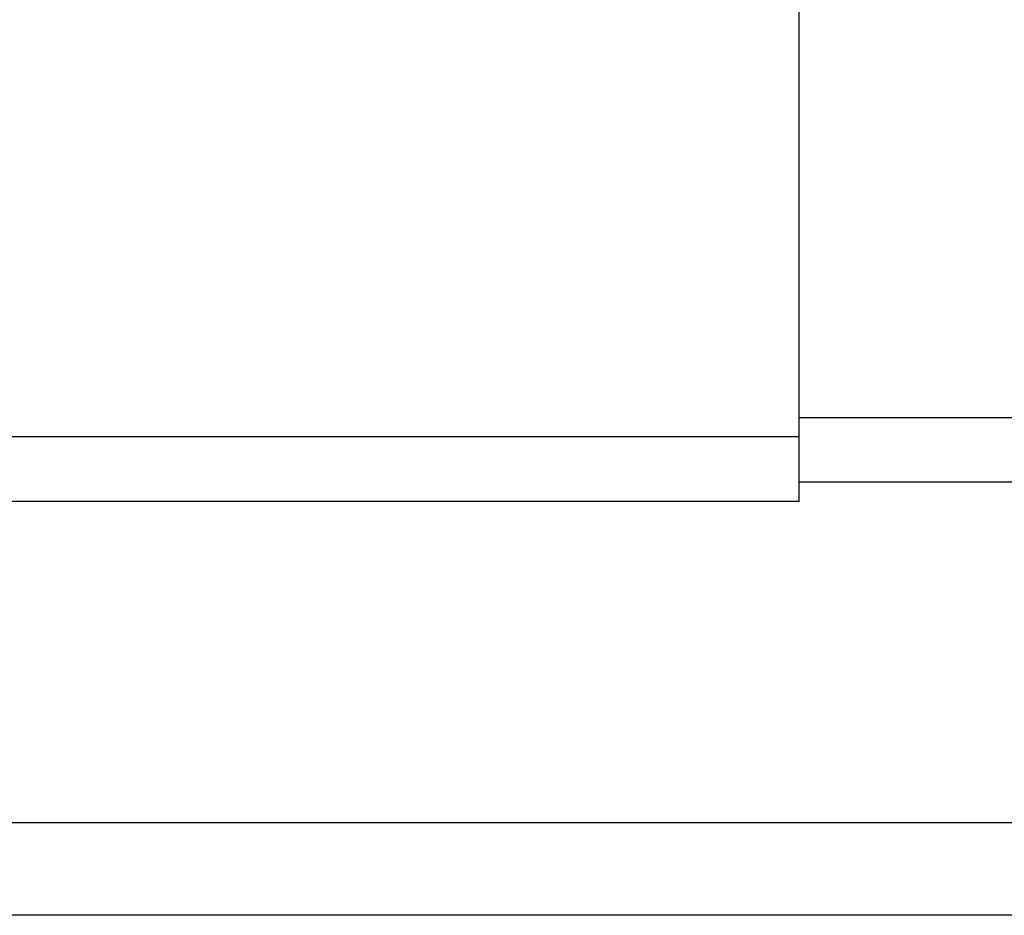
# Model space of a CAD drawing. Header units: millimetres. Extents: x 920 to 1152, y 73 to 164.
# Tile 35 of 48: x 1100 to 1108, y 88 to 95. Entities that reach past the tile are written whole.
import ezdxf

# ---------------------------------------------------------------- set-up
doc = ezdxf.new("R2010")
doc.units = ezdxf.units.MM
doc.header["$LTSCALE"] = 0.15
doc.layers.add('2', color=7, linetype='CONTINUOUS')

msp = doc.modelspace()

# ---------------------------------------------------------------- linework, layer by layer
at = {"layer": '2', "color": 0, "linetype": 'Continuous'}
for p, q in [((1106.2983, 110.9267), (1106.2983, 91.1267)), ((1106.2983, 91.7774), (1112.2983, 91.7774)), ((1106.2983, 91.6267), (1083.3983, 91.6267)), ((1112.2983, 91.2774), (1106.2983, 91.2774)), ((1106.2983, 91.1267), (1083.3983, 91.1267)), ((1152.0483, 88.641), (1031.8221, 88.641)), ((1152.0483, 87.9267), (1012.6483, 87.9267))]:
    msp.add_line(p, q, dxfattribs=at)

doc.saveas('drawing.dxf')
